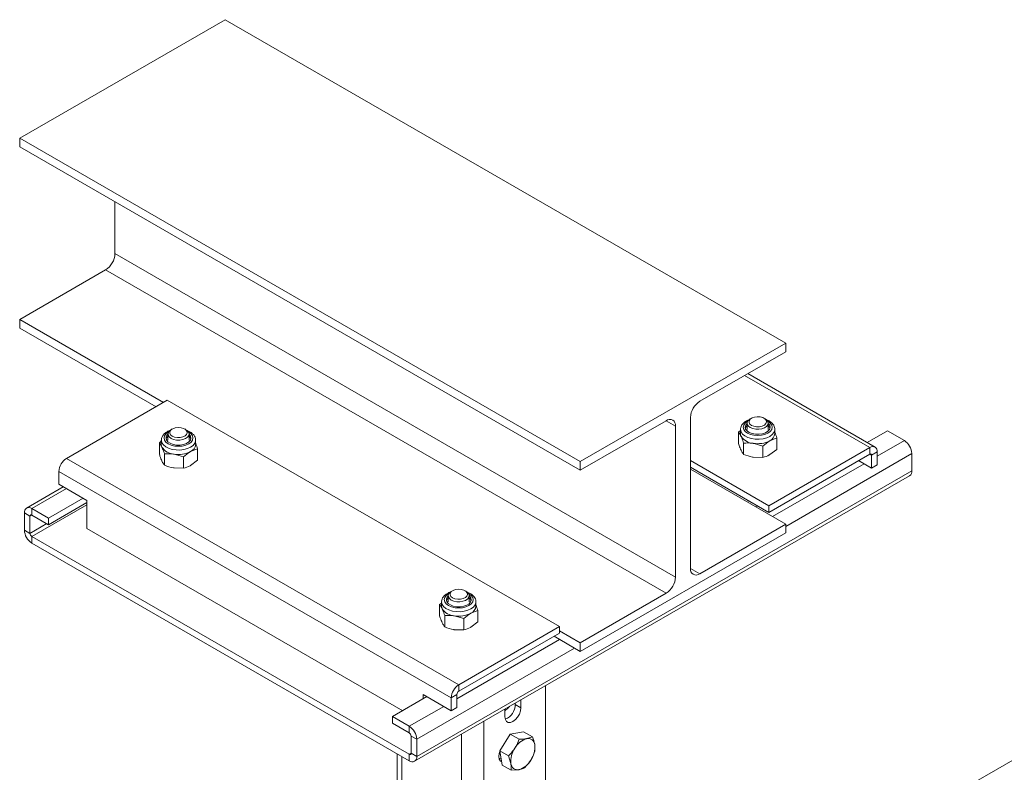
# Model space of a CAD drawing. Header units: millimetres. Extents: x -736 to 697, y -1539 to -44.
# Tile 2 of 7: x -674 to -302, y -1204 to -919. Entities that reach past the tile are written whole.
import ezdxf

# ---------------------------------------------------------------- set-up
doc = ezdxf.new("R2010")
doc.units = ezdxf.units.MM

msp = doc.modelspace()

# ---------------------------------------------------------------- linework, layer by layer
at = {"color": 7, "linetype": 'Continuous', "lineweight": 15}
for p, q in [((-596.5, -918.92), (-674.28, -963.82)), ((-384.37, -1041.38), (-596.5, -918.92)), ((-462.15, -1086.28), (-674.28, -963.82)), ((-674.28, -963.82), (-674.28, -967.09)), ((-462.15, -1089.55), (-674.28, -967.09)), ((-638.22, -987.9), (-638.22, -1007.51)), ((-641.75, -1013.63), (-674.28, -1032.41)), ((-619.83, -1063.84), (-674.28, -1032.41)), ((-674.28, -1032.41), (-674.28, -1035.68)), ((-622.66, -1065.47), (-674.28, -1035.68)), ((-384.37, -1041.38), (-462.15, -1086.28)), ((-384.37, -1044.64), (-384.37, -1041.38)), ((-416.89, -1063.42), (-384.37, -1044.64)), ((-350.55, -1080.79), (-398.76, -1052.95)), ((-656.6, -1085.07), (-618.42, -1063.02)), ((-618.42, -1063.02), (-469.93, -1148.75)), ((-462.15, -1089.55), (-429.62, -1070.77)), ((-426.09, -1072.81), (-426.09, -1129.97)), ((-420.43, -1126.7), (-420.43, -1069.55)), ((-398.97, -1071.75), (-398.97, -1074.06)), ((-397.31, -1069.84), (-397.8, -1070.12)), ((-392.14, -1070.12), (-392.63, -1069.84)), ((-390.97, -1074.06), (-390.97, -1071.75)), ((-618.18, -1075.83), (-618.18, -1078.14)), ((-616.52, -1073.92), (-617, -1074.2)), ((-611.35, -1074.2), (-611.84, -1073.92)), ((-610.18, -1078.14), (-610.18, -1075.83)), ((-402.22, -1075.08), (-401.47, -1074.51)), ((-402.22, -1079.39), (-402.22, -1075.08)), ((-401.47, -1074.06), (-401.47, -1075.73)), ((-388.47, -1075.73), (-388.47, -1074.06)), ((-353.5, -1079.08), (-345.83, -1074.66)), ((-339.47, -1078.33), (-345.83, -1074.66)), ((-621.43, -1079.16), (-620.68, -1078.59)), ((-621.43, -1083.47), (-621.43, -1079.16)), ((-620.68, -1078.14), (-620.68, -1079.81)), ((-607.68, -1079.81), (-607.68, -1078.14)), ((-400.28, -1083.57), (-400.28, -1079.26)), ((-393.03, -1080.39), (-396.66, -1079.35)), ((-393.03, -1084.7), (-393.03, -1080.39)), ((-387.72, -1077.32), (-390.38, -1078.38)), ((-387.72, -1081.63), (-387.72, -1077.32)), ((-619.48, -1087.66), (-619.48, -1083.35)), ((-612.23, -1084.47), (-615.86, -1083.43)), ((-606.93, -1081.4), (-609.58, -1082.46)), ((-606.93, -1085.71), (-606.93, -1081.4)), ((-352.55, -1080.98), (-390.73, -1103.03)), ((-352.55, -1083.43), (-390.73, -1105.48)), ((-387.72, -1081.63), (-390.38, -1083.64)), ((-351.84, -1088.74), (-351.84, -1083.84)), ((-349.72, -1087.52), (-349.72, -1082.62)), ((-336.64, -1089.76), (-336.64, -1083.23)), ((-612.23, -1088.78), (-612.23, -1084.47)), ((-606.93, -1085.71), (-609.58, -1087.72)), ((-462.15, -1086.28), (-462.15, -1089.55)), ((-390.73, -1103.03), (-420.43, -1085.88)), ((-393.03, -1084.7), (-396.66, -1084.61)), ((-356.79, -1085.88), (-351.84, -1088.74)), ((-351.84, -1088.74), (-349.72, -1087.52)), ((-659.43, -1094.87), (-659.43, -1089.97)), ((-612.23, -1088.78), (-615.86, -1088.69)), ((-524.85, -1199.77), (-337.47, -1091.6)), ((-390.73, -1105.48), (-420.43, -1088.33)), ((-384.37, -1109.97), (-420.43, -1089.15)), ((-648.82, -1100.99), (-659.43, -1094.87)), ((-657.77, -1095.82), (-671.68, -1103.85)), ((-663.32, -1107.72), (-650.24, -1100.17)), ((-663.32, -1110.17), (-648.82, -1101.81)), ((-648.82, -1111.6), (-648.82, -1100.99)), ((-395.68, -1103.44), (-394.97, -1103.03)), ((-390.73, -1105.48), (-390.73, -1103.03)), ((-672.51, -1105.68), (-672.51, -1112.22)), ((-663.32, -1107.72), (-669.68, -1104.05)), ((-663.32, -1110.17), (-669.68, -1106.5)), ((-670.39, -1106.91), (-670.39, -1113.44)), ((-663.32, -1107.72), (-663.32, -1110.17)), ((-384.37, -1109.97), (-416.89, -1128.75)), ((-384.37, -1113.23), (-384.37, -1109.97)), ((-648.82, -1111.6), (-529.32, -1180.59)), ((-462.15, -1158.14), (-384.37, -1113.23)), ((-669.68, -1114.66), (-526.85, -1197.12)), ((-669.68, -1117.11), (-526.85, -1199.57)), ((-510.45, -1135.15), (-510.94, -1135.43)), ((-505.28, -1135.43), (-505.77, -1135.15)), ((-429.62, -1136.09), (-462.15, -1154.87)), ((-515.36, -1140.39), (-514.61, -1139.82)), ((-514.61, -1139.37), (-514.61, -1141.04)), ((-512.11, -1137.06), (-512.11, -1139.37)), ((-504.11, -1139.37), (-504.11, -1137.06)), ((-501.61, -1141.04), (-501.61, -1139.37)), ((-515.36, -1144.7), (-515.36, -1140.39)), ((-500.86, -1142.63), (-503.51, -1143.69)), ((-500.86, -1146.94), (-500.86, -1142.63)), ((-513.42, -1148.89), (-513.42, -1144.58)), ((-506.17, -1145.7), (-509.79, -1144.66)), ((-506.17, -1150.01), (-506.17, -1145.7)), ((-500.86, -1146.94), (-503.51, -1148.95)), ((-506.17, -1150.01), (-509.79, -1149.92)), ((-508.11, -1170.79), (-469.93, -1148.75)), ((-508.11, -1173.24), (-469.93, -1151.2)), ((-469.93, -1151.2), (-469.93, -1148.75)), ((-462.15, -1154.87), (-469.93, -1150.38)), ((-462.15, -1158.14), (-472.05, -1152.42)), ((-462.15, -1154.87), (-462.15, -1158.14)), ((-406.52, -1261.67), (-235.8, -1163.12)), ((-475.23, -1171.13), (-475.23, -1212.24)), ((-533.21, -1182.83), (-520.13, -1175.28)), ((-510.94, -1180.59), (-521.55, -1174.46)), ((-521.55, -1174.46), (-521.55, -1176.1)), ((-510.94, -1180.59), (-510.94, -1175.69)), ((-508.82, -1179.36), (-508.82, -1174.46)), ((-484.6, -1176.53), (-484.6, -1179.48)), ((-508.82, -1179.36), (-510.94, -1180.59)), ((-490.61, -1182.95), (-490.61, -1180)), ((-486.72, -1177.76), (-486.72, -1178.25)), ((-533.21, -1185.28), (-533.21, -1182.83)), ((-526.85, -1186.51), (-533.21, -1182.83)), ((-526.85, -1188.96), (-533.21, -1185.28)), ((-488.59, -1189.44), (-483.58, -1188.57)), ((-483.58, -1188.57), (-480.24, -1190.5)), ((-526.14, -1196.71), (-526.14, -1190.18)), ((-524.02, -1197.94), (-524.02, -1191.41)), ((-492.61, -1195.76), (-488.59, -1189.44)), ((-488.59, -1189.44), (-485.25, -1191.36)), ((-480.24, -1190.5), (-482.34, -1191.17)), ((-491.63, -1201.21), (-492.61, -1195.76)), ((-492.61, -1195.76), (-489.28, -1197.68)), ((-479.26, -1195.95), (-479.34, -1193.46)), ((-531.43, -1196.92), (-531.43, -1214.28)), ((-492.11, -1198.51), (-492.8, -1198.79)), ((-492.7, -1196.57), (-492.44, -1196.72)), ((-489.28, -1197.68), (-488.37, -1200.65)), ((-491.63, -1201.21), (-488.29, -1203.14)), ((-488.29, -1203.14), (-485.38, -1202.94))]:
    msp.add_line(p, q, dxfattribs=at)
at = {"color": 7, "linetype": 'Continuous', "lineweight": 0}
for p, q in [((-638.22, -1007.51), (-426.09, -1129.97)), ((-429.62, -1136.09), (-641.75, -1013.63)), ((-352.55, -1080.98), (-399.93, -1053.63)), ((-426.09, -1072.81), (-429.62, -1070.77)), ((-349.72, -1084.25), (-339.47, -1078.33)), ((-384.37, -1110.79), (-336.64, -1083.23)), ((-352.55, -1083.43), (-352.55, -1080.98)), ((-351.84, -1083.84), (-352.55, -1083.43)), ((-349.72, -1082.62), (-351.84, -1083.84)), ((-656.6, -1085.07), (-508.11, -1170.79)), ((-389.32, -1107.11), (-354.67, -1087.11)), ((-659.43, -1089.97), (-510.94, -1175.69)), ((-524.02, -1197.94), (-336.64, -1089.76)), ((-669.68, -1104.05), (-656.6, -1096.5)), ((-669.68, -1114.66), (-648.82, -1102.62)), ((-670.39, -1106.91), (-672.51, -1105.68)), ((-670.39, -1106.91), (-669.68, -1106.5)), ((-669.68, -1104.05), (-669.68, -1106.5)), ((-670.39, -1113.44), (-664.03, -1109.77)), ((-672.51, -1112.22), (-670.39, -1113.44)), ((-669.68, -1114.66), (-669.68, -1117.11)), ((-420.43, -1126.7), (-416.89, -1128.75)), ((-508.82, -1176.1), (-469.93, -1153.65)), ((-524.02, -1191.41), (-464.27, -1156.91)), ((-508.11, -1170.79), (-508.11, -1173.24)), ((-508.82, -1174.46), (-510.94, -1175.69)), ((-526.85, -1186.51), (-513.77, -1178.96)), ((-484.6, -1179.48), (-486.72, -1178.25)), ((-498.56, -1184.6), (-498.56, -1229.8)), ((-526.85, -1188.96), (-526.85, -1186.51)), ((-524.02, -1191.41), (-526.14, -1190.18)), ((-507.05, -1189.49), (-507.05, -1229.8)), ((-529.68, -1197.94), (-529.68, -1216.73)), ((-526.85, -1197.12), (-526.14, -1196.71)), ((-526.85, -1199.57), (-526.85, -1197.12)), ((-526.14, -1196.71), (-524.02, -1197.94))]:
    msp.add_line(p, q, dxfattribs=at)
at = {"color": 7, "linetype": 'Continuous', "lineweight": 15, "flags": 128}
for points in [[(-397.31, -1072.54), (-397.95, -1072.03), (-398.26, -1071.42), (-398.21, -1070.79), (-397.82, -1070.21), (-397.11, -1069.73), (-396.18, -1069.41), (-395.11, -1069.28), (-394.03, -1069.36), (-393.05, -1069.63), (-392.28, -1070.08), (-391.8, -1070.64), (-391.67, -1071.27), (-391.89, -1071.88), (-392.45, -1072.42), (-393.28, -1072.83), (-394.29, -1073.06), (-395.38, -1073.08), (-396.43, -1072.9), (-397.31, -1072.54)], [(-398.97, -1072.62), (-399.46, -1073.23), (-399.63, -1073.64)], [(-399.53, -1073.93), (-399, -1074.64), (-398.14, -1075.24), (-397.03, -1075.68), (-395.75, -1075.91), (-394.41, -1075.93), (-393.12, -1075.73), (-391.97, -1075.33), (-391.07, -1074.75), (-390.48, -1074.06), (-390.26, -1073.29), (-390.42, -1072.52), (-390.95, -1071.81), (-390.97, -1071.79)], [(-397.8, -1073.38), (-398.51, -1072.83), (-398.9, -1072.18), (-398.95, -1071.49), (-398.64, -1070.83), (-398, -1070.24), (-397.8, -1070.12)], [(-392.14, -1070.12), (-391.75, -1070.38), (-391.2, -1070.99), (-390.98, -1071.66), (-391.11, -1072.35), (-391.59, -1072.98), (-392.36, -1073.5), (-393.37, -1073.87), (-394.53, -1074.04), (-395.72, -1074.02), (-396.84, -1073.79), (-397.8, -1073.38)], [(-618.18, -1076.7), (-618.67, -1077.31), (-618.83, -1077.73)], [(-618.73, -1078.01), (-618.2, -1078.73), (-617.35, -1079.32), (-616.24, -1079.76), (-614.96, -1079.99), (-613.62, -1080.01), (-612.32, -1079.81), (-611.17, -1079.41), (-610.27, -1078.84), (-609.69, -1078.14), (-609.46, -1077.37), (-609.62, -1076.61), (-610.15, -1075.89), (-610.18, -1075.87)], [(-617, -1077.47), (-617.71, -1076.91), (-618.11, -1076.26), (-618.15, -1075.57), (-617.84, -1074.91), (-617.21, -1074.33), (-617, -1074.2)], [(-616.52, -1076.62), (-617.15, -1076.11), (-617.46, -1075.5), (-617.42, -1074.88), (-617.02, -1074.29), (-616.32, -1073.81), (-615.38, -1073.49), (-614.31, -1073.36), (-613.23, -1073.44), (-612.25, -1073.71), (-611.48, -1074.16), (-611, -1074.72), (-610.87, -1075.35), (-611.09, -1075.96), (-611.65, -1076.5), (-612.48, -1076.91), (-613.5, -1077.14), (-614.59, -1077.16), (-615.63, -1076.98), (-616.52, -1076.62)], [(-611.35, -1074.2), (-610.96, -1074.46), (-610.4, -1075.07), (-610.18, -1075.75), (-610.31, -1076.43), (-610.79, -1077.06), (-611.57, -1077.58), (-612.58, -1077.95), (-613.73, -1078.13), (-614.92, -1078.1), (-616.05, -1077.87), (-617, -1077.47)], [(-401.47, -1075.73), (-401.42, -1076.22), (-401.25, -1076.7)], [(-620.68, -1079.81), (-620.62, -1080.3), (-620.45, -1080.78)], [(-510.94, -1138.7), (-511.65, -1138.14), (-512.04, -1137.49), (-512.08, -1136.8), (-511.78, -1136.14), (-511.14, -1135.56), (-510.94, -1135.43)], [(-510.45, -1137.85), (-511.08, -1137.34), (-511.39, -1136.74), (-511.35, -1136.11), (-510.95, -1135.52), (-510.25, -1135.04), (-509.31, -1134.72), (-508.25, -1134.59), (-507.17, -1134.67), (-506.19, -1134.94), (-505.42, -1135.39), (-504.94, -1135.95), (-504.8, -1136.58), (-505.03, -1137.19), (-505.58, -1137.73), (-506.42, -1138.14), (-507.43, -1138.37), (-508.52, -1138.39), (-509.56, -1138.22), (-510.45, -1137.85)], [(-505.28, -1135.43), (-504.89, -1135.69), (-504.33, -1136.3), (-504.11, -1136.98), (-504.25, -1137.66), (-504.72, -1138.29), (-505.5, -1138.81), (-506.51, -1139.18), (-507.66, -1139.36), (-508.85, -1139.33), (-509.98, -1139.1), (-510.94, -1138.7)], [(-512.11, -1137.93), (-512.6, -1138.54), (-512.77, -1138.96)], [(-512.66, -1139.24), (-512.14, -1139.96), (-511.28, -1140.55), (-510.17, -1140.99), (-508.89, -1141.22), (-507.55, -1141.24), (-506.25, -1141.04), (-505.11, -1140.64), (-504.21, -1140.07), (-503.62, -1139.37), (-503.4, -1138.61), (-503.56, -1137.84), (-504.08, -1137.12), (-504.11, -1137.1)], [(-514.61, -1141.04), (-514.55, -1141.53), (-514.39, -1142.01)], [(-484.6, -1179.48), (-484.75, -1180.64), (-485.17, -1181.85), (-485.84, -1183), (-486.68, -1183.98), (-487.6, -1184.68), (-488.53, -1185.05), (-489.37, -1185.04), (-490.04, -1184.66), (-490.46, -1183.94), (-490.61, -1182.95)], [(-491.85, -1199.98), (-492.33, -1199.66), (-492.76, -1198.94), (-492.91, -1197.95), (-492.76, -1196.79), (-492.55, -1196.1)], [(-492.76, -1196.8), (-492.64, -1196.89), (-492.38, -1197.02)]]:
    msp.add_lwpolyline(points, dxfattribs=at)
at = {"color": 7, "linetype": 'Continuous', "lineweight": 0, "flags": 128}
for points in [[(-398.7, -1070.91), (-398.85, -1070.99), (-399.72, -1071.65), (-400.27, -1072.41), (-400.45, -1073.23), (-400.27, -1074.05)], [(-400.27, -1074.05), (-399.72, -1074.81), (-398.85, -1075.46), (-397.71, -1075.97), (-396.39, -1076.28), (-394.97, -1076.39), (-393.55, -1076.28), (-392.23, -1075.97), (-391.1, -1075.46), (-390.23, -1074.81), (-389.68, -1074.05), (-389.49, -1073.23), (-389.68, -1072.41), (-390.23, -1071.65), (-391.1, -1070.99), (-391.25, -1070.91)], [(-617.9, -1074.99), (-618.05, -1075.07), (-618.92, -1075.73), (-619.47, -1076.49), (-619.66, -1077.31), (-619.47, -1078.13)], [(-619.47, -1078.13), (-618.92, -1078.89), (-618.05, -1079.55), (-616.92, -1080.05), (-615.59, -1080.37), (-614.18, -1080.47), (-612.76, -1080.37), (-611.44, -1080.05), (-610.3, -1079.55), (-609.43, -1078.89), (-608.88, -1078.13), (-608.7, -1077.31), (-608.88, -1076.49), (-609.43, -1075.73), (-610.3, -1075.07), (-610.45, -1074.99)], [(-401.47, -1074.1), (-401.47, -1074.17), (-401.25, -1075.03)], [(-401.25, -1075.03), (-400.69, -1075.84), (-399.83, -1076.56), (-398.7, -1077.13), (-397.37, -1077.55), (-395.92, -1077.77), (-394.41, -1077.8), (-392.93, -1077.62), (-391.56, -1077.25), (-390.38, -1076.71), (-389.44, -1076.03), (-388.8, -1075.24), (-388.5, -1074.39), (-388.47, -1074.09)], [(-620.68, -1078.18), (-620.67, -1078.25), (-620.45, -1079.11)], [(-620.45, -1079.11), (-619.9, -1079.92), (-619.03, -1080.64), (-617.9, -1081.22), (-616.58, -1081.63), (-615.12, -1081.86), (-613.61, -1081.88), (-612.13, -1081.7), (-610.76, -1081.34), (-609.58, -1080.8), (-608.64, -1080.11), (-608.01, -1079.32), (-607.7, -1078.47), (-607.68, -1078.18)], [(-511.83, -1136.22), (-511.99, -1136.3), (-512.86, -1136.96), (-513.4, -1137.72), (-513.59, -1138.54), (-513.4, -1139.36)], [(-513.4, -1139.36), (-512.86, -1140.12), (-511.99, -1140.78), (-510.85, -1141.28), (-509.53, -1141.6), (-508.11, -1141.7), (-506.69, -1141.6), (-505.37, -1141.28), (-504.24, -1140.78), (-503.36, -1140.12), (-502.82, -1139.36), (-502.63, -1138.54), (-502.82, -1137.72), (-503.36, -1136.96), (-504.24, -1136.3), (-504.39, -1136.22)], [(-514.61, -1139.41), (-514.61, -1139.48), (-514.39, -1140.34)], [(-514.39, -1140.34), (-513.83, -1141.15), (-512.97, -1141.87), (-511.84, -1142.45), (-510.51, -1142.86), (-509.05, -1143.09), (-507.54, -1143.11), (-506.07, -1142.94), (-504.7, -1142.57), (-503.51, -1142.03), (-502.58, -1141.34), (-501.94, -1140.55), (-501.63, -1139.7), (-501.61, -1139.41)]]:
    msp.add_lwpolyline(points, dxfattribs=at)
at = {"color": 7, "linetype": 'Continuous', "lineweight": 15}
for centre, radius, start, end in [((-645.89, -1007.16), 7.68, 302.6051, 357.395), ((-412.75, -1069.89), 7.68, 122.6053, 177.3947), ((-428.24, -1072.46), 2.18, 350.7851, 129.2041), ((-397.86, -1073.22), 1.81, 127.8344, 203.2145), ((-392.47, -1074.31), 2.25, 17.0903, 48.4253), ((-617.06, -1077.3), 1.81, 127.8366, 203.2143), ((-611.68, -1078.39), 2.26, 17.1404, 48.3751), ((-396.3, -1073.43), 5.93, 213.4379, 266.5674), ((-391.74, -1075.39), 3.28, 294.525, 354.1545), ((-610.94, -1079.47), 3.28, 294.5254, 354.1546), ((-394.96, -1069.52), 9.98, 260.2286, 297.3572), ((-351.44, -1082.34), 1.75, 350.7864, 129.2031), ((-342.78, -1083.51), 6.15, 2.6056, 57.3944), ((-615.5, -1077.51), 5.93, 213.4395, 266.5659), ((-614.17, -1073.6), 9.98, 260.2292, 297.357), ((-352.27, -1083.77), 0.437, 350.7849, 129.2033), ((-653.29, -1090.25), 6.15, 122.6054, 177.395), ((-338.57, -1089.99), 1.95, 304.5507, 6.7611), ((-395.91, -1098.12), 3.96, 222.9297, 257.3578), ((-670.79, -1105.4), 1.75, 50.7966, 189.2143), ((-669.96, -1106.84), 0.437, 50.7967, 189.2146), ((-666.37, -1111.94), 6.15, 182.6054, 237.3946), ((-668.86, -1113.37), 1.54, 182.6052, 237.3946), ((-418.27, -1127.05), 2.18, 170.7856, 309.2035), ((-433.76, -1129.62), 7.68, 302.6051, 357.395), ((-511, -1138.53), 1.81, 127.8365, 203.2143), ((-505.61, -1139.62), 2.26, 17.1409, 48.3747), ((-509.44, -1138.74), 5.93, 213.4395, 266.5659), ((-508.1, -1134.83), 9.98, 260.2292, 297.3569), ((-504.88, -1140.7), 3.28, 294.5256, 354.1546), ((-504.8, -1175.97), 6.15, 122.6054, 177.395), ((-507.28, -1174.53), 1.54, 122.6058, 177.3945), ((-493.16, -1175.78), 5.36, 298.4709, 323.0014), ((-492.75, -1178.2), 6.03, 291.8345, 359.4394), ((-530.16, -1191.69), 6.15, 2.6056, 57.3944), ((-527.68, -1190.25), 1.54, 2.6052, 57.3946), ((-480.26, -1198.41), 7.53, 105.9722, 151.0226), ((-481.85, -1193.64), 2.52, 4.0514, 101.0784), ((-479.65, -1199.76), 8.76, 145.2299, 185.82), ((-488.06, -1194.35), 8.76, 325.2309, 5.8197), ((-526.57, -1196.78), 0.437, 230.7968, 9.2145), ((-525.74, -1198.22), 1.75, 230.7969, 9.2138), ((-487.45, -1195.7), 7.53, 285.9726, 331.022), ((-485.86, -1200.47), 2.52, 184.0526, 281.0771)]:
    msp.add_arc(centre, radius, start, end, dxfattribs=at)
for points, knots in [([(-398.12, -1070.4), (-398.2, -1070.42), (-398.73, -1070.57), (-399.56, -1071.03), (-400.49, -1071.73), (-401.11, -1072.56), (-401.45, -1073.37), (-401.44, -1073.89), (-401.43, -1074.11)], [0, 0, 0, 0, 0.0413721, 0.2614676, 0.4847489, 0.6809813, 0.8677256, 1, 1, 1, 1]), ([(-388.5, -1074.11), (-388.51, -1073.87), (-388.51, -1073.31), (-388.88, -1072.49), (-389.5, -1071.69), (-390.4, -1071.02), (-391.18, -1070.59), (-391.7, -1070.44), (-391.78, -1070.42)], [0, 0, 0, 0, 0.14691, 0.33983, 0.536028, 0.742779, 0.958609, 1, 1, 1, 1]), ([(-617.32, -1074.48), (-617.41, -1074.51), (-617.93, -1074.65), (-618.76, -1075.11), (-619.69, -1075.82), (-620.31, -1076.65), (-620.65, -1077.45), (-620.64, -1077.97), (-620.64, -1078.19)], [0, 0, 0, 0, 0.041364, 0.261459, 0.48475, 0.680973, 0.867726, 1, 1, 1, 1]), ([(-607.71, -1078.19), (-607.71, -1077.95), (-607.71, -1077.39), (-608.08, -1076.57), (-608.71, -1075.78), (-609.61, -1075.1), (-610.39, -1074.67), (-610.9, -1074.52), (-610.98, -1074.5)], [0, 0, 0, 0, 0.146911, 0.339831, 0.536029, 0.74278, 0.958612, 1, 1, 1, 1]), ([(-402.22, -1075.08), (-402.14, -1075.18), (-401.82, -1075.59), (-401.5, -1076.22), (-401.25, -1076.7)], [0, 0, 0, 0, 0.257553, 1, 1, 1, 1]), ([(-401.25, -1076.7), (-401.16, -1076.89), (-400.83, -1077.63), (-400.51, -1078.57), (-400.28, -1079.26)], [0, 0, 0, 0, 0.268632, 1, 1, 1, 1]), ([(-388.47, -1075.26), (-388.46, -1075.3), (-388.2, -1075.88), (-387.96, -1076.62), (-387.72, -1077.32)], [0, 0, 0, 0, 0.056195, 1, 1, 1, 1]), ([(-621.43, -1079.16), (-621.34, -1079.27), (-621.03, -1079.67), (-620.7, -1080.31), (-620.45, -1080.78)], [0, 0, 0, 0, 0.25755, 1, 1, 1, 1]), ([(-607.68, -1079.35), (-607.66, -1079.38), (-607.41, -1079.96), (-607.16, -1080.7), (-606.93, -1081.4)], [0, 0, 0, 0, 0.056194, 1, 1, 1, 1]), ([(-402.22, -1079.39), (-402.14, -1079.64), (-401.82, -1080.6), (-401.5, -1081.38), (-401.25, -1081.96)], [0, 0, 0, 0, 0.257553, 1, 1, 1, 1]), ([(-396.66, -1079.35), (-396.74, -1079.34), (-397.97, -1079.16), (-399.16, -1079.21), (-400.28, -1079.26)], [0, 0, 0, 0, 0.070221, 1, 1, 1, 1]), ([(-390.38, -1078.38), (-390.44, -1078.42), (-391.34, -1078.94), (-392.21, -1079.69), (-393.03, -1080.39)], [0, 0, 0, 0, 0.0702077, 1, 1, 1, 1]), ([(-621.43, -1083.47), (-621.34, -1083.72), (-621.03, -1084.68), (-620.7, -1085.46), (-620.45, -1086.04)], [0, 0, 0, 0, 0.25755, 1, 1, 1, 1]), ([(-620.45, -1080.78), (-620.37, -1080.98), (-620.04, -1081.71), (-619.72, -1082.66), (-619.48, -1083.35)], [0, 0, 0, 0, 0.268634, 1, 1, 1, 1]), ([(-615.86, -1083.43), (-615.94, -1083.42), (-617.17, -1083.24), (-618.37, -1083.29), (-619.48, -1083.35)], [0, 0, 0, 0, 0.070214, 1, 1, 1, 1]), ([(-609.58, -1082.46), (-609.64, -1082.5), (-610.54, -1083.02), (-611.42, -1083.77), (-612.23, -1084.47)], [0, 0, 0, 0, 0.070223, 1, 1, 1, 1]), ([(-401.25, -1081.96), (-401.16, -1082.14), (-400.83, -1082.82), (-400.51, -1083.26), (-400.28, -1083.57)], [0, 0, 0, 0, 0.2686323, 1, 1, 1, 1]), ([(-396.66, -1084.61), (-396.74, -1084.6), (-397.97, -1084.4), (-399.16, -1083.97), (-400.28, -1083.57)], [0, 0, 0, 0, 0.070221, 1, 1, 1, 1]), ([(-390.38, -1083.64), (-390.44, -1083.67), (-391.34, -1084.18), (-392.21, -1084.45), (-393.03, -1084.7)], [0, 0, 0, 0, 0.0702077, 1, 1, 1, 1]), ([(-620.45, -1086.04), (-620.37, -1086.22), (-620.04, -1086.9), (-619.72, -1087.34), (-619.48, -1087.66)], [0, 0, 0, 0, 0.268634, 1, 1, 1, 1]), ([(-615.86, -1088.69), (-615.94, -1088.68), (-617.17, -1088.48), (-618.37, -1088.05), (-619.48, -1087.66)], [0, 0, 0, 0, 0.070214, 1, 1, 1, 1]), ([(-609.58, -1087.72), (-609.64, -1087.76), (-610.54, -1088.27), (-611.42, -1088.53), (-612.23, -1088.78)], [0, 0, 0, 0, 0.070223, 1, 1, 1, 1]), ([(-511.26, -1135.71), (-511.34, -1135.74), (-511.87, -1135.88), (-512.7, -1136.34), (-513.63, -1137.05), (-514.24, -1137.88), (-514.59, -1138.68), (-514.58, -1139.2), (-514.57, -1139.42)], [0, 0, 0, 0, 0.041364, 0.261459, 0.48475, 0.680973, 0.867726, 1, 1, 1, 1]), ([(-501.64, -1139.42), (-501.64, -1139.18), (-501.65, -1138.62), (-502.02, -1137.8), (-502.64, -1137.01), (-503.54, -1136.33), (-504.32, -1135.9), (-504.83, -1135.75), (-504.92, -1135.73)], [0, 0, 0, 0, 0.14691, 0.339831, 0.536029, 0.742781, 0.958612, 1, 1, 1, 1]), ([(-515.36, -1140.39), (-515.28, -1140.5), (-514.96, -1140.9), (-514.63, -1141.54), (-514.39, -1142.01)], [0, 0, 0, 0, 0.257551, 1, 1, 1, 1]), ([(-514.39, -1142.01), (-514.3, -1142.21), (-513.97, -1142.94), (-513.65, -1143.89), (-513.42, -1144.58)], [0, 0, 0, 0, 0.268634, 1, 1, 1, 1]), ([(-503.51, -1143.69), (-503.58, -1143.73), (-504.47, -1144.25), (-505.35, -1145), (-506.17, -1145.7)], [0, 0, 0, 0, 0.070223, 1, 1, 1, 1]), ([(-501.61, -1140.58), (-501.6, -1140.61), (-501.34, -1141.19), (-501.09, -1141.93), (-500.86, -1142.63)], [0, 0, 0, 0, 0.056195, 1, 1, 1, 1]), ([(-515.36, -1144.7), (-515.28, -1144.95), (-514.96, -1145.91), (-514.63, -1146.69), (-514.39, -1147.27)], [0, 0, 0, 0, 0.257551, 1, 1, 1, 1]), ([(-514.39, -1147.27), (-514.3, -1147.45), (-513.97, -1148.13), (-513.65, -1148.57), (-513.42, -1148.89)], [0, 0, 0, 0, 0.268634, 1, 1, 1, 1]), ([(-509.79, -1144.66), (-509.88, -1144.65), (-511.1, -1144.47), (-512.3, -1144.52), (-513.42, -1144.58)], [0, 0, 0, 0, 0.070214, 1, 1, 1, 1]), ([(-509.79, -1149.92), (-509.88, -1149.91), (-511.1, -1149.71), (-512.3, -1149.28), (-513.42, -1148.89)], [0, 0, 0, 0, 0.070214, 1, 1, 1, 1]), ([(-503.51, -1148.95), (-503.58, -1148.99), (-504.47, -1149.5), (-505.35, -1149.76), (-506.17, -1150.01)], [0, 0, 0, 0, 0.070223, 1, 1, 1, 1]), ([(-485.25, -1191.36), (-485.59, -1192.25), (-486.03, -1193.42), (-486.69, -1194.5), (-486.85, -1194.76)], [0, 0, 0, 0, 0.7581563, 1, 1, 1, 1]), ([(-482.34, -1191.17), (-482.4, -1191.18), (-483.25, -1191.32), (-484.29, -1191.34), (-485.25, -1191.36)], [0, 0, 0, 0, 0.070205, 1, 1, 1, 1]), ([(-479.34, -1193.46), (-479.35, -1193.4), (-479.52, -1192.47), (-479.9, -1191.45), (-480.24, -1190.5)], [0, 0, 0, 0, 0.0702115, 1, 1, 1, 1]), ([(-486.85, -1194.76), (-487.43, -1195.56), (-488.18, -1196.59), (-489.07, -1197.48), (-489.28, -1197.68)], [0, 0, 0, 0, 0.776287, 1, 1, 1, 1]), ([(-480.86, -1199.35), (-480.7, -1199.09), (-480.04, -1198.01), (-479.59, -1196.84), (-479.26, -1195.95)], [0, 0, 0, 0, 0.2418437, 1, 1, 1, 1]), ([(-483.28, -1202.27), (-483.08, -1202.07), (-482.18, -1201.18), (-481.44, -1200.15), (-480.86, -1199.35)], [0, 0, 0, 0, 0.223713, 1, 1, 1, 1]), ([(-488.37, -1200.65), (-488.36, -1200.71), (-488.2, -1201.63), (-488.25, -1202.41), (-488.29, -1203.14)], [0, 0, 0, 0, 0.070213, 1, 1, 1, 1]), ([(-485.38, -1202.94), (-485.32, -1202.93), (-484.48, -1202.78), (-483.86, -1202.52), (-483.28, -1202.27)], [0, 0, 0, 0, 0.070204, 1, 1, 1, 1])]:
    msp.add_open_spline(points, degree=3, knots=knots, dxfattribs=at)

doc.saveas('drawing.dxf')
